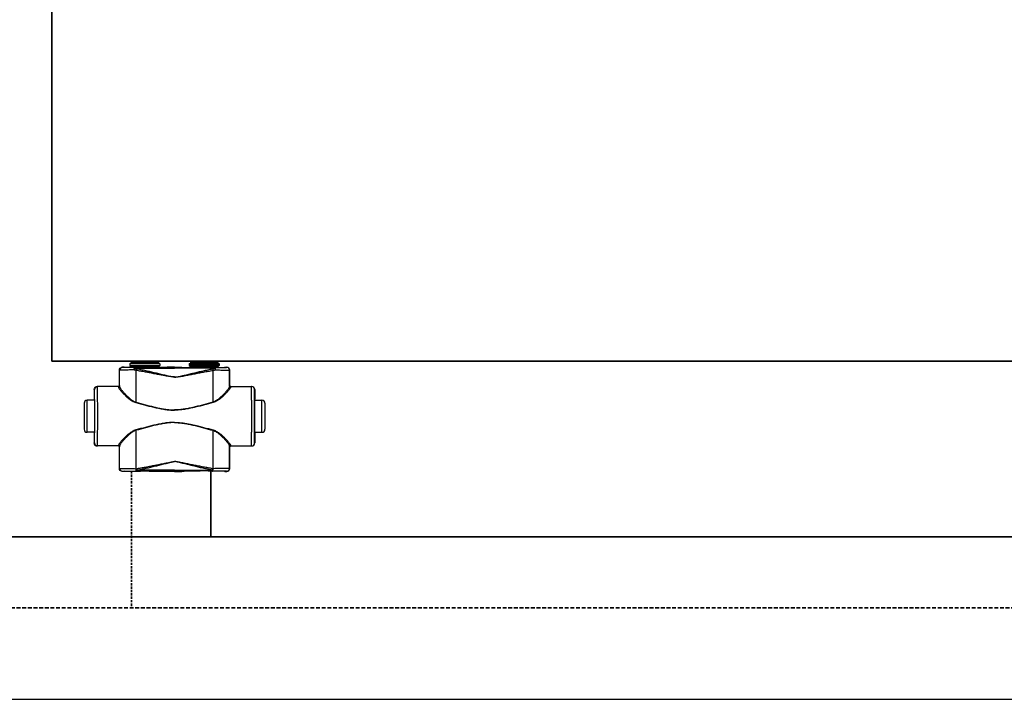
# Model space of a CAD drawing. Header units: millimetres. Extents: x 60394 to 199354, y 20895 to 166073.
# Tile 60 of 256: x 79197 to 80027, y 20895 to 21468. Entities that reach past the tile are written whole.
import ezdxf

# ---------------------------------------------------------------- set-up
doc = ezdxf.new("R2010")
doc.units = ezdxf.units.MM
doc.linetypes.add('VERDECKT', pattern=[9.525, 6.35, -3.175])
for name, color, linetype, lineweight in [('UT_SCHÉMA_PŘÍVOD', 10, 'Continuous', 35), ('UT_SCHÉMA_ZPÁTEČKA', 172, 'VERDECKT', 35), ('UT_ZAŘÍZENÍ - OT', 3, 'Continuous', 35)]:
    doc.layers.add(name, color=color, linetype=linetype, lineweight=lineweight)

msp = doc.modelspace()

# ---------------------------------------------------------------- linework, layer by layer
at = {"color": 0, "linetype": 'Continuous'}
for p, q in [((79283.87, 21174.95), (79283.75, 21175.07)), ((79285.4, 21175.07), (79283.75, 21175.07)), ((79285.75, 21174.97), (79285.4, 21175.07)), ((79290.45, 21178.27), (79290.15, 21177.97)), ((79315.35, 21177.97), (79290.15, 21177.97)), ((79290.15, 21177.97), (79290.15, 21176.57)), ((79290.15, 21176.57), (79291.1, 21175.62)), ((79290.15, 21176.57), (79315.35, 21176.57)), ((79315.05, 21178.27), (79290.45, 21178.27)), ((79291.1, 21175.62), (79314.39, 21175.62)), ((79314.25, 21179.07), (79291.25, 21179.07)), ((79291.25, 21179.07), (79291.25, 21178.37)), ((79314.25, 21178.37), (79291.25, 21178.37)), ((79291.25, 21175.26), (79314.25, 21175.26)), ((79291.25, 21175.26), (79291.25, 21174.9)), ((79313.15, 21180.17), (79292.35, 21180.17)), ((79298.89, 21174.88), (79294.05, 21174.88)), ((79294.05, 21174.18), (79294.05, 21174.88)), ((79327.75, 21174.88), (79306.6, 21174.88)), ((79314.25, 21179.07), (79314.25, 21178.37)), ((79314.25, 21175.26), (79314.25, 21174.9)), ((79315.35, 21176.57), (79314.39, 21175.62)), ((79315.05, 21178.27), (79315.35, 21177.97)), ((79315.35, 21177.97), (79315.35, 21176.57)), ((79321.5, 21175.07), (79319.75, 21174.97)), ((79327.75, 21175.07), (79321.5, 21175.07)), ((79327.75, 21175.07), (79334, 21175.07)), ((79327.75, 21174.88), (79348.89, 21174.88)), ((79334, 21175.07), (79335.75, 21174.97)), ((79340.45, 21178.27), (79340.15, 21177.97)), ((79340.15, 21177.97), (79365.35, 21177.97)), ((79340.15, 21177.97), (79340.15, 21176.57)), ((79365.35, 21176.57), (79340.15, 21176.57)), ((79340.15, 21176.57), (79341.1, 21175.62)), ((79340.45, 21178.27), (79365.05, 21178.27)), ((79364.39, 21175.62), (79341.1, 21175.62)), ((79341.25, 21179.07), (79341.25, 21178.37)), ((79341.25, 21179.07), (79364.25, 21179.07)), ((79341.25, 21178.37), (79364.25, 21178.37)), ((79364.25, 21175.26), (79341.25, 21175.26)), ((79341.25, 21175.26), (79341.25, 21174.9)), ((79342.35, 21180.17), (79363.15, 21180.17)), ((79356.6, 21174.88), (79361.45, 21174.88)), ((79361.45, 21174.18), (79361.45, 21174.88)), ((79364.25, 21179.07), (79364.25, 21178.37)), ((79364.25, 21175.26), (79364.25, 21174.9)), ((79365.35, 21176.57), (79364.39, 21175.62)), ((79365.05, 21178.27), (79365.35, 21177.97)), ((79365.35, 21177.97), (79365.35, 21176.57)), ((79369.75, 21174.97), (79370.1, 21175.07)), ((79370.1, 21175.07), (79371.75, 21175.07)), ((79371.63, 21174.95), (79371.75, 21175.07)), ((79281.37, 21172.45), (79281.25, 21172.57)), ((79281.25, 21159.57), (79281.25, 21172.57)), ((79294.05, 21174.18), (79327.75, 21174.18)), ((79361.45, 21174.18), (79327.75, 21174.18)), ((79374.13, 21172.45), (79374.25, 21172.57)), ((79374.25, 21159.57), (79374.25, 21172.57)), ((79280.55, 21158.77), (79262.55, 21158.77)), ((79281.25, 21159.57), (79281.35, 21159.57)), ((79374.25, 21159.57), (79374.14, 21159.57)), ((79374.94, 21158.77), (79392.95, 21158.77)), ((79260.26, 21156.27), (79260.05, 21156.27)), ((79260.05, 21156.27), (79260.05, 21148.12)), ((79395.24, 21156.27), (79395.45, 21156.27)), ((79395.45, 21156.27), (79395.45, 21148.12)), ((79251.55, 21144.77), (79251.55, 21122.77)), ((79260.3, 21147.27), (79254.05, 21147.27)), ((79254.05, 21120.27), (79254.05, 21147.27)), ((79260.05, 21148.12), (79260.26, 21147.77)), ((79260.44, 21147.76), (79260.44, 21147.77)), ((79395.05, 21147.76), (79395.05, 21147.77)), ((79395.2, 21147.27), (79401.45, 21147.27)), ((79395.45, 21148.12), (79395.24, 21147.77)), ((79401.45, 21120.27), (79401.45, 21147.27)), ((79403.95, 21144.77), (79403.95, 21122.77)), ((79260.3, 21120.27), (79254.05, 21120.27)), ((79260.26, 21119.77), (79260.05, 21119.42)), ((79260.05, 21119.42), (79260.05, 21111.27)), ((79260.44, 21119.77), (79260.44, 21119.78)), ((79395.05, 21119.77), (79395.05, 21119.78)), ((79395.2, 21120.27), (79401.45, 21120.27)), ((79395.24, 21119.77), (79395.45, 21119.42)), ((79395.45, 21119.42), (79395.45, 21111.27)), ((79260.05, 21111.27), (79260.26, 21111.27)), ((79280.55, 21108.77), (79262.55, 21108.77)), ((79374.94, 21108.77), (79392.95, 21108.77)), ((79395.45, 21111.27), (79395.24, 21111.27)), ((79281.35, 21107.97), (79281.25, 21107.97)), ((79281.25, 21089.87), (79281.25, 21107.97)), ((79374.14, 21107.97), (79374.25, 21107.97)), ((79374.25, 21089.87), (79374.25, 21107.97)), ((79281.25, 21089.87), (79281.37, 21089.99)), ((79283.75, 21087.37), (79283.87, 21087.49)), ((79285.4, 21087.37), (79283.75, 21087.37)), ((79285.75, 21087.48), (79285.4, 21087.37)), ((79295.29, 21089.62), (79295.47, 21089.62)), ((79295.61, 21087.56), (79295.79, 21087.56)), ((79327.75, 21088.31), (79295.79, 21088.31)), ((79295.79, 21087.56), (79295.79, 21088.31)), ((79295.79, 21087.56), (79297.05, 21087.56)), ((79308.44, 21087.56), (79327.75, 21087.56)), ((79321.5, 21087.37), (79319.75, 21087.48)), ((79327.75, 21087.37), (79321.5, 21087.37)), ((79327.75, 21088.31), (79359.7, 21088.31)), ((79347.05, 21087.56), (79327.75, 21087.56)), ((79327.75, 21087.37), (79334, 21087.37)), ((79334, 21087.37), (79335.75, 21087.48)), ((79359.7, 21087.56), (79358.44, 21087.56)), ((79359.7, 21087.56), (79359.7, 21088.31)), ((79359.88, 21087.56), (79359.7, 21087.56)), ((79360.21, 21089.62), (79360.03, 21089.62)), ((79369.75, 21087.48), (79370.1, 21087.37)), ((79370.1, 21087.37), (79371.75, 21087.37)), ((79371.75, 21087.37), (79371.63, 21087.49)), ((79374.25, 21089.87), (79374.13, 21089.99))]:
    msp.add_line(p, q, dxfattribs=at)
msp.add_line((64740.61, 20895.36), (199354.39, 20895.36))
for centre, radius, start, end in [((79283.87, 21172.45), 2.5, 90.00246, 179.99754), ((79290.75, 21175.26), 0.5, 0, 45), ((79292.35, 21179.07), 1.1, 90, 180), ((79292.35, 21178.37), 1.1, 180, 185.21872), ((79313.15, 21179.07), 1.1, 0, 90), ((79313.15, 21178.37), 1.1, 354.78128, 0), ((79314.75, 21175.26), 0.5, 135, 180), ((79340.75, 21175.26), 0.5, 0, 45), ((79342.35, 21179.07), 1.1, 90, 180), ((79342.35, 21178.37), 1.1, 180, 185.21872), ((79363.15, 21179.07), 1.1, 0, 90), ((79363.15, 21178.37), 1.1, 354.78128, 0), ((79364.75, 21175.26), 0.5, 135, 180), ((79371.63, 21172.45), 2.5, 0.00246, 89.99754), ((79262.76, 21156.27), 2.5, 90.00225, 180.00111), ((79280.55, 21159.57), 0.8, 270.0036, 359.99724), ((79374.94, 21159.57), 0.8, 180.00276, 269.9964), ((79392.74, 21156.27), 2.5, 359.99889, 89.99775), ((79254.05, 21144.77), 2.5, 90, 180), ((76820.59, 21133.77), 2442.41, 359.68325, 0.31675), ((81834.91, 21133.77), 2442.41, 179.68325, 180.31675), ((79401.45, 21144.77), 2.5, 0, 90), ((79254.05, 21122.77), 2.5, 180, 270), ((79401.45, 21122.77), 2.5, 270, 0), ((79262.76, 21111.27), 2.5, 179.99889, 269.99775), ((79280.55, 21107.97), 0.8, 0.00276, 89.9964), ((79374.94, 21107.97), 0.8, 90.0036, 179.99724), ((79392.74, 21111.27), 2.5, 270.00225, 0.00111), ((79283.87, 21089.99), 2.5, 180.00246, 269.99754), ((79371.63, 21089.99), 2.5, 270.00246, 359.99754)]:
    msp.add_arc(centre, radius, start, end, dxfattribs=at)
at = {"color": 0, "linetype": 'Continuous', "extrusion": (0, 0, -1)}
for centre, major_axis, ratio, start_param, end_param in [((79283.75, 21172.57), (-1.77, 1.77), 0.999973, -0.785384, 0.785384), ((79302.75, 21174.97), (-17, 0), 0.005236, 4.941076, 6.283185), ((79302.75, 21174.97), (-17, 0), 0.005236, 3.141593, 4.483702), ((79262.55, 21156.27), (-2.5, 0), 0.999945, 0, 1.570796), ((79280.45, 21159.57), (-0.8, 0), 0.999986, -3.141593, -1.659157), ((79260.26, 21133.77), (0, 14), 0.010472, 0, 3.141593), ((79262.55, 21111.27), (-2.5, 0), 0.999945, -1.570796, 0), ((79280.45, 21107.97), (0.8, 0), 0.999986, -1.395381, 0), ((79283.75, 21089.87), (1.77, 1.77), 0.999973, -3.926977, -2.356208), ((79302.75, 21087.48), (-17, 0), 0.005236, 0, 1.229157), ((79302.75, 21087.48), (-17, 0), 0.005236, 1.912436, 3.141593)]:
    msp.add_ellipse(centre, major_axis=major_axis, ratio=ratio, start_param=start_param, end_param=end_param, dxfattribs=at)
at = {"color": 0, "linetype": 'Continuous'}
for centre, major_axis, ratio, start_param, end_param in [((79352.75, 21174.97), (17, 0), 0.005236, 3.141593, 4.483702), ((79352.75, 21174.97), (17, 0), 0.005236, 4.941076, 6.283185), ((79371.75, 21172.57), (1.77, 1.77), 0.999973, -0.785384, 0.785384), ((79375.05, 21159.57), (0.8, 0), 0.999986, -3.141593, -1.659157), ((79392.95, 21156.27), (2.5, 0), 0.999945, 0, 1.570796), ((79395.24, 21133.77), (0, 14), 0.010472, 0, 3.141593), ((79375.05, 21107.97), (-0.8, 0), 0.999986, -1.395381, 0), ((79392.95, 21111.27), (2.5, 0), 0.999945, -1.570796, 0), ((79352.75, 21087.48), (17, 0), 0.005236, 1.912436, 3.141593), ((79352.75, 21087.48), (17, 0), 0.005236, 0, 1.229157), ((79371.75, 21089.87), (-1.77, 1.77), 0.999973, -3.926977, -2.356208)]:
    msp.add_ellipse(centre, major_axis=major_axis, ratio=ratio, start_param=start_param, end_param=end_param, dxfattribs=at)
for points, knots in [([(79294.05, 21174.88), (79293.34, 21174.88), (79291.98, 21174.88), (79290.32, 21174.89), (79289.08, 21174.89), (79288.24, 21174.9), (79287.45, 21174.9), (79286.74, 21174.9), (79286.09, 21174.91), (79285.53, 21174.91), (79285.04, 21174.92), (79284.69, 21174.92), (79284.45, 21174.93), (79284.3, 21174.93), (79284.17, 21174.93), (79284.07, 21174.94), (79284, 21174.94), (79283.95, 21174.94), (79283.92, 21174.94), (79283.9, 21174.94), (79283.89, 21174.95), (79283.88, 21174.95), (79283.87, 21174.95), (79283.87, 21174.95)], [0, 0, 0, 0, 0.207653, 0.400343, 0.489423, 0.572844, 0.650059, 0.720565, 0.783909, 0.839692, 0.887568, 0.927242, 0.943927, 0.958477, 0.970869, 0.981088, 0.989117, 0.992306, 0.994945, 0.997032, 0.998568, 0.999554, 1, 1, 1, 1]), ([(79294.05, 21174.88), (79293.96, 21174.88), (79293.85, 21174.77), (79293.78, 21174.63), (79293.71, 21174.48), (79293.63, 21174.26), (79293.56, 21173.94), (79293.5, 21173.58), (79293.45, 21173.18), (79293.44, 21172.9), (79293.43, 21172.76)], [0, 0, 0, 0, 0.117156, 0.161001, 0.211236, 0.330442, 0.472834, 0.634922, 0.812344, 1, 1, 1, 1]), ([(79306.6, 21174.88), (79305.96, 21174.88), (79304.68, 21174.85), (79302.75, 21174.83), (79300.82, 21174.85), (79299.53, 21174.88), (79298.89, 21174.88)], [0, 0, 0, 0, 0.248355, 0.5, 0.751645, 1, 1, 1, 1]), ([(79348.89, 21174.88), (79349.53, 21174.88), (79350.82, 21174.85), (79352.75, 21174.83), (79354.68, 21174.85), (79355.96, 21174.88), (79356.6, 21174.88)], [0, 0, 0, 0, 0.248355, 0.5, 0.751645, 1, 1, 1, 1]), ([(79361.45, 21174.88), (79362.15, 21174.88), (79363.51, 21174.88), (79365.17, 21174.89), (79366.41, 21174.89), (79367.26, 21174.9), (79368.04, 21174.9), (79368.76, 21174.9), (79369.4, 21174.91), (79369.97, 21174.91), (79370.45, 21174.92), (79370.81, 21174.92), (79371.05, 21174.93), (79371.2, 21174.93), (79371.32, 21174.93), (79371.43, 21174.94), (79371.5, 21174.94), (79371.55, 21174.94), (79371.57, 21174.94), (79371.59, 21174.94), (79371.61, 21174.95), (79371.62, 21174.95), (79371.62, 21174.95), (79371.63, 21174.95)], [0, 0, 0, 0, 0.207653, 0.400343, 0.489423, 0.572844, 0.650059, 0.720565, 0.783909, 0.839692, 0.887568, 0.927242, 0.943927, 0.958477, 0.970869, 0.981088, 0.989117, 0.992306, 0.994945, 0.997032, 0.998568, 0.999554, 1, 1, 1, 1]), ([(79361.45, 21174.88), (79361.54, 21174.88), (79361.64, 21174.77), (79361.72, 21174.63), (79361.79, 21174.48), (79361.86, 21174.26), (79361.94, 21173.94), (79362, 21173.58), (79362.04, 21173.18), (79362.06, 21172.9), (79362.06, 21172.76)], [0, 0, 0, 0, 0.117156, 0.161001, 0.211236, 0.330442, 0.472834, 0.634922, 0.812344, 1, 1, 1, 1]), ([(79293.43, 21172.76), (79292.6, 21172.76), (79290.99, 21172.75), (79289.03, 21172.73), (79287.56, 21172.71), (79286.55, 21172.69), (79285.62, 21172.67), (79284.78, 21172.65), (79284.01, 21172.63), (79283.34, 21172.61), (79282.76, 21172.58), (79282.34, 21172.56), (79282.06, 21172.55), (79281.88, 21172.53), (79281.73, 21172.52), (79281.61, 21172.51), (79281.51, 21172.49), (79281.44, 21172.48), (79281.4, 21172.47), (79281.37, 21172.46), (79281.37, 21172.45)], [0, 0, 0, 0, 0.207034, 0.39928, 0.488214, 0.57154, 0.648707, 0.71921, 0.782588, 0.838437, 0.886403, 0.926186, 0.942933, 0.957549, 0.970012, 0.98031, 0.988432, 0.994377, 0.998178, 1, 1, 1, 1]), ([(79281.38, 21159.04), (79281.38, 21160.16), (79281.38, 21164.63), (79281.37, 21169.1), (79281.37, 21172.45)], [0, 0, 0, 0, 0.250733, 1, 1, 1, 1]), ([(79294.05, 21174.18), (79293.92, 21173.98), (79293.69, 21173.51), (79293.51, 21173.03), (79293.43, 21172.76)], [0, 0, 0, 0, 0.464895, 1, 1, 1, 1]), ([(79295.29, 21172.4), (79295.14, 21172.42), (79294.51, 21172.52), (79293.89, 21172.65), (79293.43, 21172.76)], [0, 0, 0, 0, 0.252579, 1, 1, 1, 1]), ([(79295.62, 21173.74), (79295.48, 21173.77), (79294.95, 21173.89), (79294.43, 21174.05), (79294.05, 21174.18)], [0, 0, 0, 0, 0.253704, 1, 1, 1, 1]), ([(79295.62, 21173.74), (79295.55, 21173.54), (79295.44, 21173.09), (79295.34, 21172.64), (79295.29, 21172.4)], [0, 0, 0, 0, 0.464569, 1, 1, 1, 1]), ([(79327.75, 21166.76), (79327.75, 21166.76), (79327.06, 21166.76), (79325.68, 21166.84), (79323.63, 21167.12), (79321.59, 21167.47), (79318.88, 21167.98), (79315.5, 21168.64), (79311.46, 21169.44), (79307.41, 21170.22), (79303.37, 21170.98), (79299.33, 21171.71), (79296.64, 21172.18), (79295.29, 21172.4)], [0.5000015, 0.5000015, 0.5000015, 0.5000015, 0.500002, 0.5313979, 0.5627848, 0.5941575, 0.6255147, 0.6881766, 0.7507583, 0.8132458, 0.8756245, 0.9378805, 1, 1, 1, 1]), ([(79295.31, 21145.63), (79295.31, 21147.87), (79295.31, 21156.79), (79295.3, 21165.72), (79295.29, 21172.4)], [0, 0, 0, 0, 0.250952, 1, 1, 1, 1]), ([(79327.75, 21166.94), (79327.75, 21166.94), (79327.4, 21166.94), (79326.71, 21166.97), (79325.34, 21167.1), (79323.64, 21167.38), (79321.62, 21167.81), (79319.6, 21168.26), (79317.6, 21168.74), (79314.92, 21169.37), (79311.59, 21170.17), (79307.59, 21171.12), (79303.6, 21172.03), (79299.61, 21172.91), (79296.95, 21173.47), (79295.62, 21173.74)], [0.499995, 0.499995, 0.499995, 0.499995, 0.4999958, 0.5157333, 0.5314718, 0.5629204, 0.5943483, 0.6257534, 0.6571339, 0.6884877, 0.7511054, 0.813586, 0.8759088, 0.9380534, 1, 1, 1, 1]), ([(79327.75, 21166.94), (79327.75, 21166.94), (79328.09, 21166.94), (79328.78, 21166.97), (79330.16, 21167.1), (79331.86, 21167.38), (79333.88, 21167.81), (79335.89, 21168.26), (79337.9, 21168.74), (79340.57, 21169.37), (79343.9, 21170.17), (79347.9, 21171.12), (79351.89, 21172.03), (79355.88, 21172.91), (79358.55, 21173.47), (79359.88, 21173.74)], [0.499995, 0.499995, 0.499995, 0.499995, 0.4999958, 0.5157333, 0.5314718, 0.5629204, 0.5943483, 0.6257534, 0.6571339, 0.6884877, 0.7511054, 0.813586, 0.8759088, 0.9380534, 1, 1, 1, 1]), ([(79327.75, 21166.76), (79327.75, 21166.76), (79328.44, 21166.76), (79329.82, 21166.84), (79331.87, 21167.12), (79333.91, 21167.47), (79336.62, 21167.98), (79339.99, 21168.64), (79344.04, 21169.44), (79348.08, 21170.22), (79352.12, 21170.98), (79356.16, 21171.71), (79358.85, 21172.18), (79360.2, 21172.4)], [0.5000015, 0.5000015, 0.5000015, 0.5000015, 0.500002, 0.5313979, 0.5627848, 0.5941575, 0.6255147, 0.6881766, 0.7507583, 0.8132458, 0.8756245, 0.9378805, 1, 1, 1, 1]), ([(79359.88, 21173.74), (79360.01, 21173.77), (79360.54, 21173.89), (79361.07, 21174.05), (79361.45, 21174.18)], [0, 0, 0, 0, 0.253704, 1, 1, 1, 1]), ([(79359.88, 21173.74), (79359.94, 21173.54), (79360.06, 21173.09), (79360.15, 21172.64), (79360.2, 21172.4)], [0, 0, 0, 0, 0.464569, 1, 1, 1, 1]), ([(79360.19, 21145.63), (79360.19, 21147.87), (79360.19, 21156.79), (79360.19, 21165.72), (79360.2, 21172.4)], [0, 0, 0, 0, 0.250952, 1, 1, 1, 1]), ([(79360.2, 21172.4), (79360.36, 21172.42), (79360.98, 21172.52), (79361.6, 21172.65), (79362.06, 21172.76)], [0, 0, 0, 0, 0.252579, 1, 1, 1, 1]), ([(79361.45, 21174.18), (79361.57, 21173.98), (79361.8, 21173.51), (79361.98, 21173.03), (79362.06, 21172.76)], [0, 0, 0, 0, 0.464895, 1, 1, 1, 1]), ([(79362.06, 21172.76), (79362.9, 21172.76), (79364.5, 21172.75), (79366.47, 21172.73), (79367.94, 21172.71), (79368.94, 21172.69), (79369.87, 21172.67), (79370.72, 21172.65), (79371.48, 21172.63), (79372.16, 21172.61), (79372.73, 21172.58), (79373.15, 21172.56), (79373.44, 21172.55), (79373.62, 21172.53), (79373.76, 21172.52), (79373.89, 21172.51), (79373.99, 21172.49), (79374.06, 21172.48), (79374.1, 21172.47), (79374.12, 21172.46), (79374.13, 21172.45)], [0, 0, 0, 0, 0.207034, 0.39928, 0.488214, 0.57154, 0.648707, 0.71921, 0.782588, 0.838437, 0.886403, 0.926186, 0.942933, 0.957549, 0.970012, 0.98031, 0.988432, 0.994377, 0.998178, 1, 1, 1, 1]), ([(79374.12, 21159.04), (79374.12, 21160.16), (79374.12, 21164.63), (79374.12, 21169.1), (79374.13, 21172.45)], [0, 0, 0, 0, 0.250733, 1, 1, 1, 1]), ([(79262.96, 21147.27), (79262.95, 21148.11), (79262.94, 21149.71), (79262.92, 21151.65), (79262.91, 21153.06), (79262.9, 21154.02), (79262.88, 21154.89), (79262.87, 21155.68), (79262.86, 21156.39), (79262.84, 21157), (79262.83, 21157.53), (79262.82, 21157.91), (79262.81, 21158.17), (79262.8, 21158.32), (79262.79, 21158.46), (79262.79, 21158.57), (79262.78, 21158.65), (79262.77, 21158.71), (79262.77, 21158.75), (79262.76, 21158.77), (79262.76, 21158.77), (79262.76, 21158.77)], [0, 0, 0, 0, 0.218984, 0.416191, 0.505653, 0.588551, 0.664564, 0.733396, 0.794781, 0.848478, 0.894279, 0.932006, 0.947796, 0.961515, 0.973152, 0.982695, 0.990138, 0.995479, 0.998726, 0.999584, 1, 1, 1, 1]), ([(79280.55, 21158.77), (79280.55, 21158.77), (79280.55, 21158.77), (79280.56, 21158.76), (79280.56, 21158.75), (79280.56, 21158.73), (79280.56, 21158.69), (79280.57, 21158.64), (79280.57, 21158.56), (79280.57, 21158.47), (79280.58, 21158.37), (79280.58, 21158.29), (79280.58, 21158.25)], [0, 0, 0, 0, 0.005122, 0.017304, 0.037118, 0.064661, 0.143035, 0.252499, 0.393016, 0.564526, 0.766907, 1, 1, 1, 1]), ([(79281.38, 21159.04), (79281.38, 21158.93), (79281.34, 21158.73), (79281.16, 21158.47), (79280.89, 21158.29), (79280.68, 21158.25), (79280.58, 21158.25)], [0, 0, 0, 0, 0.247572, 0.496581, 0.747591, 1, 1, 1, 1]), ([(79280.58, 21158.25), (79280.58, 21158.19), (79280.6, 21158.05), (79280.67, 21157.83), (79280.79, 21157.58), (79281, 21157.19), (79281.35, 21156.65), (79281.88, 21155.94), (79282.53, 21155.16), (79283.56, 21153.98), (79285.06, 21152.39), (79287.1, 21150.43), (79289.02, 21148.79), (79290.71, 21147.52), (79292.57, 21146.32), (79294.11, 21145.59), (79295.21, 21145.3)], [0, 0, 0, 0, 0.009694, 0.02127, 0.034861, 0.050494, 0.087694, 0.13227, 0.183417, 0.240322, 0.368483, 0.511765, 0.666448, 0.747227, 0.829948, 1, 1, 1, 1]), ([(79281.35, 21159.57), (79281.35, 21159.57), (79281.35, 21159.57), (79281.36, 21159.56), (79281.36, 21159.55), (79281.36, 21159.53), (79281.36, 21159.49), (79281.37, 21159.43), (79281.37, 21159.36), (79281.37, 21159.26), (79281.38, 21159.16), (79281.38, 21159.08), (79281.38, 21159.04)], [0, 0, 0, 0, 0.005057, 0.017214, 0.037015, 0.06455, 0.142921, 0.252392, 0.392925, 0.564459, 0.766871, 1, 1, 1, 1]), ([(79281.38, 21159.04), (79281.38, 21158.97), (79281.4, 21158.82), (79281.47, 21158.59), (79281.57, 21158.33), (79281.77, 21157.93), (79282.11, 21157.37), (79282.61, 21156.64), (79283.22, 21155.83), (79284.19, 21154.62), (79285.61, 21152.99), (79287.54, 21150.97), (79289.35, 21149.28), (79290.97, 21147.97), (79292.75, 21146.71), (79294.24, 21145.94), (79295.31, 21145.63)], [0, 0, 0, 0, 0.010286, 0.022433, 0.036551, 0.052653, 0.090607, 0.135698, 0.187142, 0.244158, 0.372094, 0.514728, 0.6685, 0.748767, 0.830965, 1, 1, 1, 1]), ([(79374.12, 21159.04), (79374.11, 21158.97), (79374.09, 21158.82), (79374.03, 21158.59), (79373.92, 21158.33), (79373.72, 21157.93), (79373.39, 21157.37), (79372.89, 21156.64), (79372.28, 21155.83), (79371.31, 21154.62), (79369.89, 21152.99), (79367.96, 21150.97), (79366.14, 21149.28), (79364.53, 21147.97), (79362.75, 21146.71), (79361.25, 21145.94), (79360.19, 21145.63)], [0, 0, 0, 0, 0.010286, 0.022433, 0.036551, 0.052653, 0.090607, 0.135698, 0.187142, 0.244158, 0.372094, 0.514728, 0.6685, 0.748767, 0.830965, 1, 1, 1, 1]), ([(79374.92, 21158.25), (79374.91, 21158.19), (79374.89, 21158.05), (79374.82, 21157.83), (79374.71, 21157.58), (79374.5, 21157.19), (79374.14, 21156.65), (79373.61, 21155.94), (79372.97, 21155.16), (79371.94, 21153.98), (79370.43, 21152.39), (79368.39, 21150.43), (79366.48, 21148.79), (79364.78, 21147.52), (79362.93, 21146.32), (79361.38, 21145.59), (79360.29, 21145.3)], [0, 0, 0, 0, 0.009694, 0.02127, 0.034861, 0.050494, 0.087694, 0.13227, 0.183417, 0.240322, 0.368483, 0.511765, 0.666448, 0.747227, 0.829948, 1, 1, 1, 1]), ([(79374.14, 21159.57), (79374.14, 21159.57), (79374.14, 21159.57), (79374.14, 21159.56), (79374.14, 21159.55), (79374.13, 21159.53), (79374.13, 21159.49), (79374.13, 21159.43), (79374.13, 21159.36), (79374.12, 21159.26), (79374.12, 21159.16), (79374.12, 21159.08), (79374.12, 21159.04)], [0, 0, 0, 0, 0.005057, 0.017214, 0.037015, 0.06455, 0.142921, 0.252392, 0.392925, 0.564459, 0.766871, 1, 1, 1, 1]), ([(79374.12, 21159.04), (79374.12, 21158.93), (79374.16, 21158.73), (79374.34, 21158.47), (79374.6, 21158.29), (79374.81, 21158.25), (79374.92, 21158.25)], [0, 0, 0, 0, 0.247572, 0.496581, 0.747591, 1, 1, 1, 1]), ([(79374.94, 21158.77), (79374.94, 21158.77), (79374.94, 21158.77), (79374.94, 21158.76), (79374.94, 21158.75), (79374.93, 21158.73), (79374.93, 21158.69), (79374.93, 21158.64), (79374.93, 21158.56), (79374.92, 21158.47), (79374.92, 21158.37), (79374.92, 21158.29), (79374.92, 21158.25)], [0, 0, 0, 0, 0.005122, 0.017304, 0.037118, 0.064661, 0.143035, 0.252499, 0.393016, 0.564526, 0.766907, 1, 1, 1, 1]), ([(79392.54, 21147.27), (79392.54, 21148.11), (79392.56, 21149.71), (79392.57, 21151.65), (79392.59, 21153.06), (79392.6, 21154.02), (79392.61, 21154.89), (79392.62, 21155.68), (79392.64, 21156.39), (79392.65, 21157), (79392.66, 21157.53), (79392.68, 21157.91), (79392.69, 21158.17), (79392.69, 21158.32), (79392.7, 21158.46), (79392.71, 21158.57), (79392.71, 21158.65), (79392.72, 21158.71), (79392.73, 21158.75), (79392.73, 21158.77), (79392.74, 21158.77), (79392.74, 21158.77)], [0, 0, 0, 0, 0.218984, 0.416191, 0.505653, 0.588551, 0.664564, 0.733396, 0.794781, 0.848478, 0.894279, 0.932006, 0.947796, 0.961515, 0.973152, 0.982695, 0.990138, 0.995479, 0.998726, 0.999584, 1, 1, 1, 1]), ([(79260.44, 21147.77), (79260.44, 21148.4), (79260.43, 21149.59), (79260.41, 21151.04), (79260.39, 21152.09), (79260.38, 21152.79), (79260.37, 21153.43), (79260.36, 21154.01), (79260.35, 21154.53), (79260.34, 21154.98), (79260.32, 21155.37), (79260.31, 21155.64), (79260.3, 21155.83), (79260.3, 21155.95), (79260.29, 21156.04), (79260.28, 21156.12), (79260.28, 21156.18), (79260.27, 21156.23), (79260.27, 21156.25), (79260.26, 21156.27), (79260.26, 21156.27)], [0, 0, 0, 0, 0.221931, 0.420259, 0.509783, 0.592499, 0.668149, 0.736495, 0.797321, 0.850436, 0.895675, 0.932895, 0.948462, 0.961984, 0.973451, 0.982856, 0.990196, 0.99547, 0.998697, 1, 1, 1, 1]), ([(79395.05, 21147.77), (79395.06, 21148.4), (79395.07, 21149.59), (79395.09, 21151.04), (79395.1, 21152.09), (79395.11, 21152.79), (79395.12, 21153.43), (79395.13, 21154.01), (79395.15, 21154.53), (79395.16, 21154.98), (79395.17, 21155.37), (79395.18, 21155.64), (79395.19, 21155.83), (79395.2, 21155.95), (79395.2, 21156.04), (79395.21, 21156.12), (79395.22, 21156.18), (79395.22, 21156.23), (79395.23, 21156.25), (79395.23, 21156.27), (79395.24, 21156.27)], [0, 0, 0, 0, 0.221931, 0.420259, 0.509783, 0.592499, 0.668149, 0.736495, 0.797321, 0.850436, 0.895675, 0.932895, 0.948462, 0.961984, 0.973451, 0.982856, 0.990196, 0.99547, 0.998697, 1, 1, 1, 1]), ([(79260.44, 21119.78), (79260.46, 21121.98), (79260.49, 21126.64), (79260.5, 21133.77), (79260.49, 21140.9), (79260.46, 21145.56), (79260.44, 21147.76)], [0, 0, 0, 0, 0.235226, 0.499987, 0.764754, 1, 1, 1, 1]), ([(79295.31, 21145.63), (79295.3, 21145.6), (79295.27, 21145.49), (79295.23, 21145.38), (79295.21, 21145.3)], [0, 0, 0, 0, 0.258378, 1, 1, 1, 1]), ([(79295.21, 21145.3), (79297.87, 21144.58), (79301.87, 21143.5), (79307.23, 21142.13), (79311.27, 21141.16), (79315.34, 21140.28), (79319.44, 21139.56), (79322.89, 21139.14), (79325.66, 21138.97), (79327.05, 21138.94), (79327.75, 21138.94), (79327.75, 21138.94)], [0, 0, 0, 0, 0.1245061, 0.1869228, 0.2494269, 0.3120016, 0.3746311, 0.4372993, 0.4686472, 0.4999998, 0.5, 0.5, 0.5, 0.5]), ([(79295.31, 21145.63), (79297.96, 21144.89), (79301.95, 21143.79), (79307.28, 21142.38), (79311.31, 21141.38), (79315.36, 21140.47), (79319.45, 21139.72), (79322.9, 21139.29), (79325.67, 21139.11), (79327.05, 21139.08), (79327.75, 21139.08), (79327.75, 21139.08)], [0, 0, 0, 0, 0.1244767, 0.1868883, 0.2493924, 0.3119715, 0.3746087, 0.437287, 0.4686409, 0.4999998, 0.5, 0.5, 0.5, 0.5]), ([(79360.19, 21145.63), (79357.53, 21144.89), (79353.55, 21143.79), (79348.21, 21142.38), (79344.19, 21141.38), (79340.13, 21140.47), (79336.04, 21139.72), (79332.6, 21139.29), (79329.83, 21139.11), (79328.44, 21139.08), (79327.75, 21139.08), (79327.75, 21139.08)], [0, 0, 0, 0, 0.1244767, 0.1868883, 0.2493924, 0.3119715, 0.3746087, 0.437287, 0.4686409, 0.4999998, 0.5, 0.5, 0.5, 0.5]), ([(79360.29, 21145.3), (79357.62, 21144.58), (79353.62, 21143.5), (79348.27, 21142.13), (79344.23, 21141.16), (79340.16, 21140.28), (79336.06, 21139.56), (79332.61, 21139.14), (79329.83, 21138.97), (79328.44, 21138.94), (79327.75, 21138.94), (79327.75, 21138.94)], [0, 0, 0, 0, 0.1245061, 0.1869228, 0.2494269, 0.3120016, 0.3746311, 0.4372993, 0.4686472, 0.4999998, 0.5, 0.5, 0.5, 0.5]), ([(79360.19, 21145.63), (79360.19, 21145.6), (79360.23, 21145.49), (79360.26, 21145.38), (79360.29, 21145.3)], [0, 0, 0, 0, 0.258378, 1, 1, 1, 1]), ([(79395.05, 21119.78), (79395.04, 21121.98), (79395.01, 21126.64), (79395, 21133.77), (79395.01, 21140.9), (79395.04, 21145.56), (79395.05, 21147.76)], [0, 0, 0, 0, 0.235226, 0.499987, 0.764754, 1, 1, 1, 1]), ([(79327.75, 21128.61), (79326.36, 21128.61), (79323.58, 21128.49), (79319.44, 21127.99), (79315.34, 21127.26), (79311.27, 21126.38), (79307.23, 21125.41), (79301.87, 21124.04), (79297.87, 21122.96), (79295.21, 21122.25)], [0.5, 0.5, 0.5, 0.5, 0.5626889, 0.6253582, 0.6879892, 0.7505657, 0.8130716, 0.8754902, 1, 1, 1, 1]), ([(79327.75, 21128.46), (79326.36, 21128.46), (79323.59, 21128.33), (79319.45, 21127.82), (79315.36, 21127.07), (79311.31, 21126.16), (79307.28, 21125.16), (79301.95, 21123.76), (79297.96, 21122.65), (79295.31, 21121.92)], [0.5, 0.5, 0.5, 0.5, 0.5627005, 0.6253799, 0.6880187, 0.7505997, 0.8131057, 0.8755193, 1, 1, 1, 1]), ([(79327.75, 21128.61), (79329.14, 21128.61), (79331.92, 21128.49), (79336.06, 21127.99), (79340.16, 21127.26), (79344.23, 21126.38), (79348.27, 21125.41), (79353.62, 21124.04), (79357.62, 21122.96), (79360.29, 21122.25)], [0.5, 0.5, 0.5, 0.5, 0.5626889, 0.6253582, 0.6879892, 0.7505657, 0.8130716, 0.8754902, 1, 1, 1, 1]), ([(79327.75, 21128.46), (79329.14, 21128.46), (79331.91, 21128.33), (79336.04, 21127.82), (79340.13, 21127.07), (79344.19, 21126.16), (79348.21, 21125.16), (79353.55, 21123.76), (79357.53, 21122.65), (79360.19, 21121.92)], [0.5, 0.5, 0.5, 0.5, 0.5627005, 0.6253799, 0.6880187, 0.7505997, 0.8131057, 0.8755193, 1, 1, 1, 1]), ([(79260.26, 21111.27), (79260.26, 21111.27), (79260.27, 21111.29), (79260.27, 21111.31), (79260.28, 21111.36), (79260.28, 21111.42), (79260.29, 21111.5), (79260.3, 21111.6), (79260.3, 21111.71), (79260.31, 21111.9), (79260.32, 21112.18), (79260.34, 21112.56), (79260.35, 21113.01), (79260.36, 21113.53), (79260.37, 21114.11), (79260.38, 21114.75), (79260.39, 21115.45), (79260.41, 21116.5), (79260.43, 21117.95), (79260.44, 21119.14), (79260.44, 21119.77)], [0, 0, 0, 0, 0.001303, 0.00453, 0.009804, 0.017144, 0.026549, 0.038016, 0.051538, 0.067105, 0.104325, 0.149564, 0.202679, 0.263505, 0.331851, 0.407501, 0.490217, 0.579741, 0.778069, 1, 1, 1, 1]), ([(79262.76, 21108.77), (79262.76, 21108.77), (79262.76, 21108.78), (79262.77, 21108.79), (79262.77, 21108.83), (79262.78, 21108.89), (79262.79, 21108.97), (79262.79, 21109.08), (79262.8, 21109.22), (79262.81, 21109.38), (79262.82, 21109.63), (79262.83, 21110.01), (79262.84, 21110.54), (79262.86, 21111.16), (79262.87, 21111.86), (79262.88, 21112.65), (79262.9, 21113.53), (79262.91, 21114.48), (79262.92, 21115.89), (79262.94, 21117.83), (79262.95, 21119.43), (79262.96, 21120.27)], [0, 0, 0, 0, 0.000416, 0.001274, 0.004521, 0.009862, 0.017305, 0.026849, 0.038485, 0.052204, 0.067994, 0.105721, 0.151522, 0.205219, 0.266604, 0.335437, 0.411449, 0.494347, 0.58381, 0.781016, 1, 1, 1, 1]), ([(79295.21, 21122.25), (79294.11, 21121.95), (79292.57, 21121.23), (79290.71, 21120.02), (79289.02, 21118.75), (79287.1, 21117.11), (79285.06, 21115.15), (79283.56, 21113.57), (79282.53, 21112.39), (79281.88, 21111.6), (79281.35, 21110.89), (79281, 21110.35), (79280.79, 21109.96), (79280.67, 21109.72), (79280.6, 21109.5), (79280.58, 21109.35), (79280.58, 21109.29)], [0, 0, 0, 0, 0.170052, 0.252774, 0.333553, 0.488235, 0.631517, 0.759678, 0.816583, 0.86773, 0.912306, 0.949506, 0.965139, 0.978731, 0.990306, 1, 1, 1, 1]), ([(79295.31, 21121.92), (79294.24, 21121.61), (79292.75, 21120.83), (79290.97, 21119.57), (79289.35, 21118.26), (79287.54, 21116.57), (79285.61, 21114.55), (79284.19, 21112.93), (79283.22, 21111.71), (79282.61, 21110.9), (79282.11, 21110.17), (79281.77, 21109.61), (79281.57, 21109.21), (79281.47, 21108.95), (79281.4, 21108.72), (79281.38, 21108.57), (79281.38, 21108.51)], [0, 0, 0, 0, 0.169036, 0.251233, 0.3315, 0.485272, 0.627906, 0.755842, 0.812858, 0.864302, 0.909393, 0.947347, 0.963449, 0.977567, 0.989714, 1, 1, 1, 1]), ([(79295.31, 21121.92), (79295.3, 21121.94), (79295.27, 21122.06), (79295.23, 21122.17), (79295.21, 21122.25)], [0, 0, 0, 0, 0.258378, 1, 1, 1, 1]), ([(79295.29, 21089.62), (79295.29, 21092.29), (79295.3, 21103.06), (79295.31, 21113.82), (79295.31, 21121.92)], [0, 0, 0, 0, 0.248459, 1, 1, 1, 1]), ([(79360.19, 21121.92), (79360.19, 21121.94), (79360.23, 21122.06), (79360.26, 21122.17), (79360.29, 21122.25)], [0, 0, 0, 0, 0.258378, 1, 1, 1, 1]), ([(79360.19, 21121.92), (79361.25, 21121.61), (79362.75, 21120.83), (79364.53, 21119.57), (79366.14, 21118.26), (79367.96, 21116.57), (79369.89, 21114.55), (79371.31, 21112.93), (79372.28, 21111.71), (79372.89, 21110.9), (79373.39, 21110.17), (79373.72, 21109.61), (79373.92, 21109.21), (79374.03, 21108.95), (79374.09, 21108.72), (79374.11, 21108.57), (79374.12, 21108.51)], [0, 0, 0, 0, 0.169036, 0.251233, 0.3315, 0.485272, 0.627906, 0.755842, 0.812858, 0.864302, 0.909393, 0.947347, 0.963449, 0.977567, 0.989714, 1, 1, 1, 1]), ([(79360.21, 21089.62), (79360.2, 21092.29), (79360.19, 21103.06), (79360.19, 21113.82), (79360.19, 21121.92)], [0, 0, 0, 0, 0.248459, 1, 1, 1, 1]), ([(79360.29, 21122.25), (79361.38, 21121.95), (79362.93, 21121.23), (79364.78, 21120.02), (79366.48, 21118.75), (79368.39, 21117.11), (79370.43, 21115.15), (79371.94, 21113.57), (79372.97, 21112.39), (79373.61, 21111.6), (79374.14, 21110.89), (79374.5, 21110.35), (79374.71, 21109.96), (79374.82, 21109.72), (79374.89, 21109.5), (79374.91, 21109.35), (79374.92, 21109.29)], [0, 0, 0, 0, 0.170052, 0.252774, 0.333553, 0.488235, 0.631517, 0.759678, 0.816583, 0.86773, 0.912306, 0.949506, 0.965139, 0.978731, 0.990306, 1, 1, 1, 1]), ([(79392.74, 21108.77), (79392.74, 21108.77), (79392.73, 21108.78), (79392.73, 21108.79), (79392.72, 21108.83), (79392.71, 21108.89), (79392.71, 21108.97), (79392.7, 21109.08), (79392.69, 21109.22), (79392.69, 21109.38), (79392.68, 21109.63), (79392.66, 21110.01), (79392.65, 21110.54), (79392.64, 21111.16), (79392.62, 21111.86), (79392.61, 21112.65), (79392.6, 21113.53), (79392.59, 21114.48), (79392.57, 21115.89), (79392.56, 21117.83), (79392.54, 21119.43), (79392.54, 21120.27)], [0, 0, 0, 0, 0.000416, 0.001274, 0.004521, 0.009862, 0.017305, 0.026849, 0.038485, 0.052204, 0.067994, 0.105721, 0.151522, 0.205219, 0.266604, 0.335437, 0.411449, 0.494347, 0.58381, 0.781016, 1, 1, 1, 1]), ([(79395.24, 21111.27), (79395.23, 21111.27), (79395.23, 21111.29), (79395.22, 21111.31), (79395.22, 21111.36), (79395.21, 21111.42), (79395.2, 21111.5), (79395.2, 21111.6), (79395.19, 21111.71), (79395.18, 21111.9), (79395.17, 21112.18), (79395.16, 21112.56), (79395.15, 21113.01), (79395.13, 21113.53), (79395.12, 21114.11), (79395.11, 21114.75), (79395.1, 21115.45), (79395.09, 21116.5), (79395.07, 21117.95), (79395.06, 21119.14), (79395.05, 21119.77)], [0, 0, 0, 0, 0.001303, 0.00453, 0.009804, 0.017144, 0.026549, 0.038016, 0.051538, 0.067105, 0.104325, 0.149564, 0.202679, 0.263505, 0.331851, 0.407501, 0.490217, 0.579741, 0.778069, 1, 1, 1, 1]), ([(79280.58, 21109.29), (79280.58, 21109.25), (79280.58, 21109.17), (79280.57, 21109.07), (79280.57, 21108.98), (79280.57, 21108.91), (79280.56, 21108.85), (79280.56, 21108.81), (79280.56, 21108.79), (79280.56, 21108.78), (79280.55, 21108.77), (79280.55, 21108.77), (79280.55, 21108.77)], [0, 0, 0, 0, 0.233093, 0.435474, 0.606984, 0.747501, 0.856965, 0.935339, 0.962882, 0.982696, 0.994878, 1, 1, 1, 1]), ([(79281.38, 21108.51), (79281.38, 21108.61), (79281.34, 21108.82), (79281.16, 21109.08), (79280.89, 21109.25), (79280.68, 21109.29), (79280.58, 21109.29)], [0, 0, 0, 0, 0.247572, 0.496581, 0.747591, 1, 1, 1, 1]), ([(79281.38, 21108.51), (79281.38, 21108.46), (79281.38, 21108.39), (79281.37, 21108.28), (79281.37, 21108.19), (79281.37, 21108.11), (79281.36, 21108.05), (79281.36, 21108.01), (79281.36, 21107.99), (79281.36, 21107.98), (79281.35, 21107.97), (79281.35, 21107.97), (79281.35, 21107.97)], [0, 0, 0, 0, 0.23313, 0.435541, 0.607074, 0.747608, 0.857079, 0.93545, 0.962985, 0.982786, 0.994943, 1, 1, 1, 1]), ([(79281.37, 21089.99), (79281.37, 21091.52), (79281.37, 21097.7), (79281.38, 21103.87), (79281.38, 21108.51)], [0, 0, 0, 0, 0.248801, 1, 1, 1, 1]), ([(79374.12, 21108.51), (79374.12, 21108.61), (79374.16, 21108.82), (79374.34, 21109.08), (79374.6, 21109.25), (79374.81, 21109.29), (79374.92, 21109.29)], [0, 0, 0, 0, 0.247572, 0.496581, 0.747591, 1, 1, 1, 1]), ([(79374.13, 21089.99), (79374.13, 21091.52), (79374.12, 21097.7), (79374.12, 21103.87), (79374.12, 21108.51)], [0, 0, 0, 0, 0.248801, 1, 1, 1, 1]), ([(79374.12, 21108.51), (79374.12, 21108.46), (79374.12, 21108.39), (79374.12, 21108.28), (79374.13, 21108.19), (79374.13, 21108.11), (79374.13, 21108.05), (79374.13, 21108.01), (79374.14, 21107.99), (79374.14, 21107.98), (79374.14, 21107.97), (79374.14, 21107.97), (79374.14, 21107.97)], [0, 0, 0, 0, 0.23313, 0.435541, 0.607074, 0.747608, 0.857079, 0.93545, 0.962985, 0.982786, 0.994943, 1, 1, 1, 1]), ([(79374.92, 21109.29), (79374.92, 21109.25), (79374.92, 21109.17), (79374.92, 21109.07), (79374.93, 21108.98), (79374.93, 21108.91), (79374.93, 21108.85), (79374.93, 21108.81), (79374.94, 21108.79), (79374.94, 21108.78), (79374.94, 21108.77), (79374.94, 21108.77), (79374.94, 21108.77)], [0, 0, 0, 0, 0.233093, 0.435474, 0.606984, 0.747501, 0.856965, 0.935339, 0.962882, 0.982696, 0.994878, 1, 1, 1, 1]), ([(79295.47, 21089.62), (79296.81, 21089.84), (79299.5, 21090.3), (79303.52, 21091.02), (79307.55, 21091.78), (79310.9, 21092.44), (79313.59, 21092.98), (79315.6, 21093.39), (79317.62, 21093.8), (79319.63, 21094.22), (79321.65, 21094.63), (79323.33, 21094.98), (79324.68, 21095.24), (79326.03, 21095.48), (79327.06, 21095.63), (79327.75, 21095.63)], [0, 0, 0, 0, 0.0621172, 0.1243716, 0.1867502, 0.2492392, 0.2805207, 0.3118245, 0.3431487, 0.3744915, 0.4058513, 0.4372266, 0.4529199, 0.4686172, 0.5, 0.5, 0.5, 0.5]), ([(79295.79, 21088.31), (79297.12, 21088.58), (79299.77, 21089.13), (79303.75, 21090), (79307.73, 21090.92), (79311.05, 21091.71), (79313.71, 21092.35), (79315.7, 21092.85), (79317.7, 21093.34), (79319.69, 21093.85), (79321.69, 21094.35), (79323.36, 21094.76), (79324.69, 21095.08), (79326.03, 21095.37), (79327.06, 21095.55), (79327.75, 21095.55)], [0, 0, 0, 0, 0.0619437, 0.1240868, 0.1864104, 0.2488944, 0.2801902, 0.3115184, 0.3428764, 0.3742614, 0.4056711, 0.4371032, 0.4528275, 0.4685577, 0.5, 0.5, 0.5, 0.5]), ([(79360.03, 21089.62), (79358.68, 21089.84), (79356, 21090.3), (79351.98, 21091.02), (79347.95, 21091.78), (79344.59, 21092.44), (79341.91, 21092.98), (79339.89, 21093.39), (79337.88, 21093.8), (79335.86, 21094.22), (79333.85, 21094.63), (79332.16, 21094.98), (79330.81, 21095.24), (79329.46, 21095.48), (79328.43, 21095.63), (79327.75, 21095.63)], [0, 0, 0, 0, 0.0621172, 0.1243716, 0.1867502, 0.2492392, 0.2805207, 0.3118245, 0.3431487, 0.3744915, 0.4058513, 0.4372266, 0.4529199, 0.4686172, 0.5, 0.5, 0.5, 0.5]), ([(79359.7, 21088.31), (79358.38, 21088.58), (79355.72, 21089.13), (79351.74, 21090), (79347.76, 21090.92), (79344.44, 21091.71), (79341.79, 21092.35), (79339.79, 21092.85), (79337.8, 21093.34), (79335.8, 21093.85), (79333.8, 21094.35), (79332.14, 21094.76), (79330.8, 21095.08), (79329.46, 21095.37), (79328.43, 21095.55), (79327.75, 21095.55)], [0, 0, 0, 0, 0.0619437, 0.1240868, 0.1864104, 0.2488944, 0.2801902, 0.3115184, 0.3428764, 0.3742614, 0.4056711, 0.4371032, 0.4528275, 0.4685577, 0.5, 0.5, 0.5, 0.5]), ([(79281.37, 21089.99), (79281.37, 21089.98), (79281.39, 21089.96), (79281.44, 21089.95), (79281.53, 21089.93), (79281.64, 21089.92), (79281.79, 21089.9), (79281.97, 21089.88), (79282.17, 21089.87), (79282.51, 21089.84), (79283.01, 21089.82), (79283.69, 21089.79), (79284.48, 21089.76), (79285.37, 21089.74), (79286.36, 21089.71), (79287.44, 21089.69), (79288.61, 21089.67), (79290.29, 21089.65), (79292.53, 21089.63), (79294.35, 21089.62), (79295.29, 21089.62)], [0, 0, 0, 0, 0.001901, 0.0058, 0.011886, 0.020197, 0.030732, 0.043479, 0.058422, 0.075536, 0.116153, 0.165047, 0.22186, 0.286169, 0.35749, 0.43527, 0.518903, 0.607727, 0.798032, 1, 1, 1, 1]), ([(79283.87, 21087.49), (79283.87, 21087.49), (79283.87, 21087.49), (79283.88, 21087.49), (79283.9, 21087.49), (79283.93, 21087.5), (79283.96, 21087.5), (79284.01, 21087.5), (79284.1, 21087.5), (79284.22, 21087.5), (79284.37, 21087.51), (79284.55, 21087.51), (79284.74, 21087.51), (79284.97, 21087.52), (79285.32, 21087.52), (79285.82, 21087.53), (79286.48, 21087.53), (79287.23, 21087.54), (79288.07, 21087.54), (79288.98, 21087.54), (79289.96, 21087.55), (79291.39, 21087.55), (79293.28, 21087.56), (79294.82, 21087.56), (79295.61, 21087.56)], [0, 0, 0, 0, 0.000442, 0.001439, 0.003, 0.005125, 0.007814, 0.011067, 0.019262, 0.029696, 0.04235, 0.057205, 0.074237, 0.093413, 0.114703, 0.163471, 0.220191, 0.284451, 0.355774, 0.433617, 0.517377, 0.606395, 0.797271, 1, 1, 1, 1]), ([(79295.61, 21087.56), (79295.59, 21087.56), (79295.56, 21087.6), (79295.53, 21087.65), (79295.5, 21087.72), (79295.47, 21087.8), (79295.44, 21087.95), (79295.38, 21088.28), (79295.32, 21088.86), (79295.3, 21089.35), (79295.29, 21089.62)], [0, 0, 0, 0, 0.03281, 0.058939, 0.09263, 0.134005, 0.182986, 0.302653, 0.616803, 1, 1, 1, 1]), ([(79295.79, 21087.56), (79295.77, 21087.56), (79295.73, 21087.6), (79295.7, 21087.65), (79295.68, 21087.72), (79295.65, 21087.8), (79295.62, 21087.95), (79295.56, 21088.28), (79295.5, 21088.86), (79295.48, 21089.35), (79295.47, 21089.62)], [0, 0, 0, 0, 0.032697, 0.058797, 0.092469, 0.133835, 0.182813, 0.302491, 0.616704, 1, 1, 1, 1]), ([(79295.79, 21088.31), (79295.73, 21088.51), (79295.61, 21088.94), (79295.51, 21089.38), (79295.47, 21089.62)], [0, 0, 0, 0, 0.463333, 1, 1, 1, 1]), ([(79297.05, 21087.56), (79297.51, 21087.56), (79298.45, 21087.59), (79299.86, 21087.68), (79301.3, 21087.75), (79302.75, 21087.78), (79304.2, 21087.75), (79305.63, 21087.68), (79307.04, 21087.59), (79307.98, 21087.56), (79308.44, 21087.56)], [0, 0, 0, 0, 0.12176, 0.246313, 0.372689, 0.5, 0.627311, 0.753687, 0.87824, 1, 1, 1, 1]), ([(79358.44, 21087.56), (79357.98, 21087.56), (79357.04, 21087.59), (79355.63, 21087.68), (79354.2, 21087.75), (79352.75, 21087.78), (79351.3, 21087.75), (79349.86, 21087.68), (79348.45, 21087.59), (79347.51, 21087.56), (79347.05, 21087.56)], [0, 0, 0, 0, 0.12176, 0.246313, 0.372689, 0.5, 0.627311, 0.753687, 0.87824, 1, 1, 1, 1]), ([(79359.7, 21087.56), (79359.73, 21087.56), (79359.76, 21087.6), (79359.79, 21087.65), (79359.82, 21087.72), (79359.84, 21087.8), (79359.88, 21087.95), (79359.94, 21088.28), (79360, 21088.86), (79360.02, 21089.35), (79360.03, 21089.62)], [0, 0, 0, 0, 0.032697, 0.058797, 0.092469, 0.133835, 0.182813, 0.302491, 0.616704, 1, 1, 1, 1]), ([(79359.7, 21088.31), (79359.77, 21088.51), (79359.89, 21088.94), (79359.98, 21089.38), (79360.03, 21089.62)], [0, 0, 0, 0, 0.463333, 1, 1, 1, 1]), ([(79359.88, 21087.56), (79359.9, 21087.56), (79359.94, 21087.6), (79359.97, 21087.65), (79360, 21087.72), (79360.02, 21087.8), (79360.06, 21087.95), (79360.12, 21088.28), (79360.18, 21088.86), (79360.2, 21089.35), (79360.21, 21089.62)], [0, 0, 0, 0, 0.03281, 0.058939, 0.09263, 0.134005, 0.182986, 0.302653, 0.616803, 1, 1, 1, 1]), ([(79371.63, 21087.49), (79371.63, 21087.49), (79371.62, 21087.49), (79371.61, 21087.49), (79371.59, 21087.49), (79371.57, 21087.5), (79371.54, 21087.5), (79371.48, 21087.5), (79371.4, 21087.5), (79371.27, 21087.5), (79371.12, 21087.51), (79370.95, 21087.51), (79370.75, 21087.51), (79370.52, 21087.52), (79370.18, 21087.52), (79369.68, 21087.53), (79369.01, 21087.53), (79368.26, 21087.54), (79367.42, 21087.54), (79366.51, 21087.54), (79365.53, 21087.55), (79364.11, 21087.55), (79362.22, 21087.56), (79360.67, 21087.56), (79359.88, 21087.56)], [0, 0, 0, 0, 0.000442, 0.001439, 0.003, 0.005125, 0.007814, 0.011067, 0.019262, 0.029696, 0.04235, 0.057205, 0.074237, 0.093413, 0.114703, 0.163471, 0.220191, 0.284451, 0.355774, 0.433617, 0.517377, 0.606395, 0.797271, 1, 1, 1, 1]), ([(79374.13, 21089.99), (79374.13, 21089.98), (79374.1, 21089.96), (79374.05, 21089.95), (79373.97, 21089.93), (79373.85, 21089.92), (79373.71, 21089.9), (79373.53, 21089.88), (79373.32, 21089.87), (79372.98, 21089.84), (79372.49, 21089.82), (79371.81, 21089.79), (79371.02, 21089.76), (79370.13, 21089.74), (79369.13, 21089.71), (79368.05, 21089.69), (79366.89, 21089.67), (79365.2, 21089.65), (79362.97, 21089.63), (79361.14, 21089.62), (79360.21, 21089.62)], [0, 0, 0, 0, 0.001901, 0.0058, 0.011886, 0.020197, 0.030732, 0.043479, 0.058422, 0.075536, 0.116153, 0.165047, 0.22186, 0.286169, 0.35749, 0.43527, 0.518903, 0.607727, 0.798032, 1, 1, 1, 1])]:
    msp.add_open_spline(points, degree=3, knots=knots, dxfattribs=at)
at = {"layer": 'UT_SCHÉMA_PŘÍVOD'}
for p, q in [((79358.44, 21087.56), (79358.44, 21032.25)), ((85012.68, 21032.25), (78786.05, 21032.25))]:
    msp.add_line(p, q, dxfattribs=at)
at = {"layer": 'UT_SCHÉMA_ZPÁTEČKA', "ltscale": 0.3}
msp.add_line((79291.4, 21087.54), (79291.4, 20972.34), dxfattribs=at)
at = {"layer": 'UT_SCHÉMA_ZPÁTEČKA', "ltscale": 0.5}
msp.add_line((85089.09, 20972.34), (78236.05, 20972.34), dxfattribs=at)
at = {"layer": 'UT_ZAŘÍZENÍ - OT', "linetype": 'Continuous'}
for p, q in [((79224.43, 21680.17), (79224.43, 21180.17)), ((79224.43, 21180.17), (80424.43, 21180.17))]:
    msp.add_line(p, q, dxfattribs=at)

doc.saveas('drawing.dxf')
